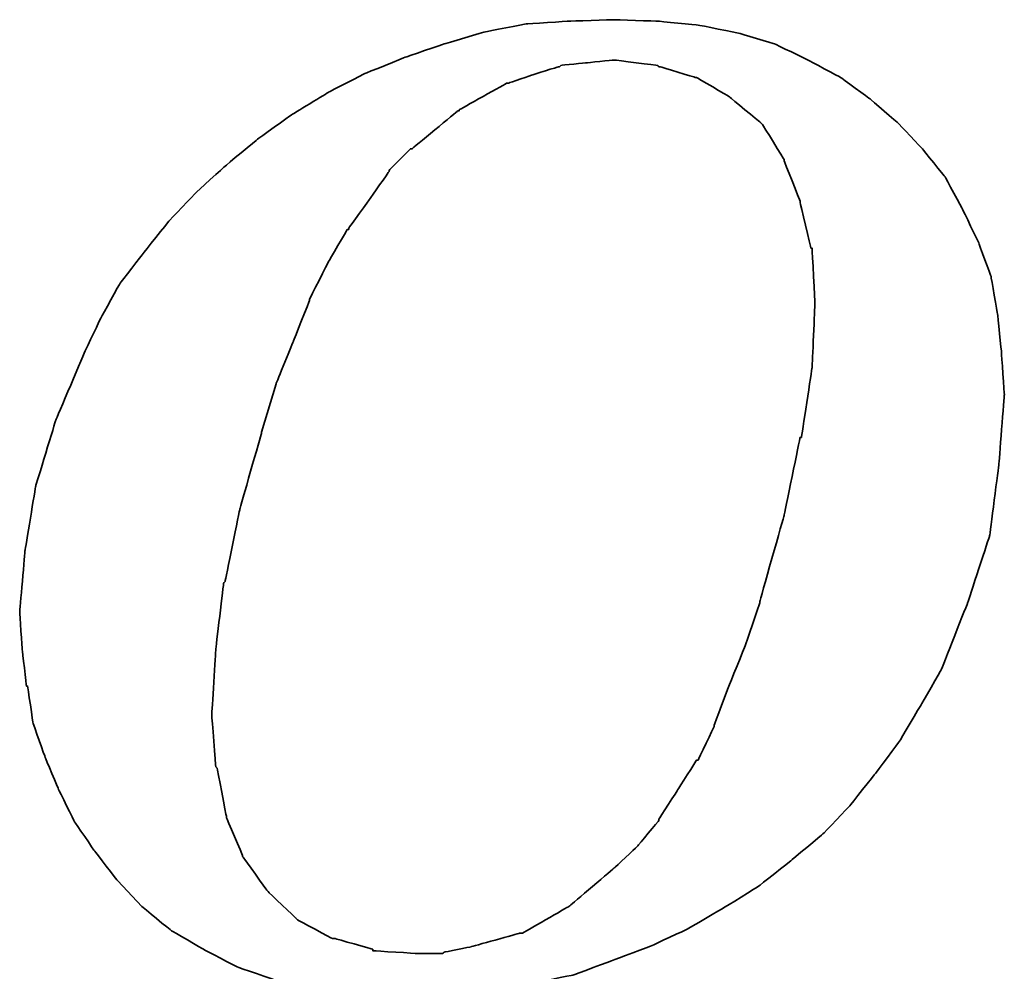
# Model space of a CAD drawing. Header units: millimetres. Extents: x 703 to 847, y 283 to 362.
# Tile 43 of 55: x 826.2 to 827.24, y 323.72 to 324.72. Entities that reach past the tile are written whole.
import ezdxf

# ---------------------------------------------------------------- set-up
doc = ezdxf.new("R2010")
doc.units = ezdxf.units.MM
doc.header["$LTSCALE"] = 0.05
doc.layers.add('DIM', color=4, linetype='CONTINUOUS')
doc.layers.add('layer 1', color=7, linetype='CONTINUOUS')

# ---------------------------------------------------------------- blocks, each defined once
blk = doc.blocks.new('TBI MOTION logo(完整正式版)')
at = {"layer": 'layer 1', "color": 22, "lineweight": 35}
for points, knots in [([(-11.34375, -6.98375), (-11.34375, -6.98375), (-10.91375, -7.43875), (-10.91375, -7.43875), (-10.91375, -7.43875), (-10.91375, -7.43875), (-10.38625, -7.87125), (-10.38625, -7.87125), (-10.38625, -7.87125), (-10.38625, -7.87125), (-9.81125, -8.20375), (-9.81125, -8.20375), (-9.81125, -8.20375), (-9.81125, -8.20375), (-9.21125, -8.51875), (-9.21125, -8.51875), (-9.21125, -8.51875), (-9.21125, -8.51875), (-8.51625, -8.75875), (-8.51625, -8.75875), (-8.51625, -8.75875), (-8.51625, -8.75875), (-7.77125, -8.90375), (-7.77125, -8.90375), (-7.77125, -8.90375), (-7.77125, -8.90375), (-6.97875, -8.99875), (-6.97875, -8.99875), (-6.97875, -8.99875), (-6.97875, -8.99875), (-6.14125, -9.02375), (-6.14125, -9.02375), (-6.14125, -9.02375), (-6.14125, -9.02375), (-5.37125, -8.99875), (-5.37125, -8.99875), (-5.37125, -8.99875), (-5.37125, -8.99875), (-4.65375, -8.94875), (-4.65375, -8.94875), (-4.65375, -8.94875), (-4.65375, -8.94875), (-3.93375, -8.80625), (-3.93375, -8.80625), (-3.93375, -8.80625), (-3.93375, -8.80625), (-3.21375, -8.66375), (-3.21375, -8.66375), (-3.21375, -8.66375), (-3.21375, -8.66375), (-2.49375, -8.39875), (-2.49375, -8.39875), (-2.49375, -8.39875), (-2.49375, -8.39875), (-1.79875, -8.13375), (-1.79875, -8.13375), (-1.79875, -8.13375), (-1.79875, -8.13375), (-1.17375, -7.84375), (-1.17375, -7.84375), (-1.17375, -7.84375), (-1.17375, -7.84375), (-0.52375, -7.46375), (-0.52375, -7.46375), (-0.52375, -7.46375), (-0.52375, -7.46375), (0.10124, -7.07875), (0.10124, -7.07875), (0.10124, -7.07875), (0.10124, -7.07875), (0.67625, -6.62375), (0.67625, -6.62375), (0.67625, -6.62375), (0.67625, -6.62375), (1.24874, -6.14375), (1.24874, -6.14375), (1.24874, -6.14375), (1.24874, -6.14375), (1.72874, -5.64125), (1.72874, -5.64125), (1.72874, -5.64125), (1.72874, -5.64125), (2.18624, -5.06375), (2.18624, -5.06375), (2.18624, -5.06375), (2.18624, -5.06375), (2.61625, -4.48874), (2.61625, -4.48874), (2.61625, -4.48874), (2.61625, -4.48874), (3.00125, -3.83874), (3.00125, -3.83874), (3.00125, -3.83874), (3.00125, -3.83874), (3.36124, -3.21374), (3.36124, -3.21374), (3.36124, -3.21374), (3.36124, -3.21374), (3.84374, -1.99125), (3.84374, -1.99125), (3.84374, -1.99125), (3.84374, -1.99125), (4.22625, -0.81875), (4.22625, -0.81875), (4.22625, -0.81875), (4.22625, -0.81875), (4.39125, 0.45624), (4.39125, 0.45624), (4.39125, 0.45624), (4.39125, 0.45624), (4.48874, 1.70124), (4.48874, 1.70124), (4.48874, 1.70124), (4.48874, 1.70124), (4.43874, 2.44625), (4.43874, 2.44625), (4.43874, 2.44625), (4.43874, 2.44625), (4.36874, 3.14125), (4.36874, 3.14125), (4.36874, 3.14125), (4.36874, 3.14125), (4.25125, 3.81125), (4.25125, 3.81125), (4.25125, 3.81125), (4.25125, 3.81125), (4.03124, 4.41125), (4.03124, 4.41125), (4.03124, 4.41125), (4.03124, 4.41125), (3.74374, 5.01125), (3.74374, 5.01125), (3.74374, 5.01125), (3.74374, 5.01125), (3.43124, 5.58875), (3.43124, 5.58875), (3.43124, 5.58875), (3.43124, 5.58875), (3.02625, 6.09125), (3.02625, 6.09125), (3.02625, 6.09125), (3.02625, 6.09125), (2.59374, 6.54875), (2.59374, 6.54875), (2.59374, 6.54875), (2.59374, 6.54875), (2.09124, 6.98125), (2.09124, 6.98125), (2.09124, 6.98125), (2.09124, 6.98125), (1.56124, 7.36625), (1.56124, 7.36625), (1.56124, 7.36625), (1.56124, 7.36625), (0.98624, 7.67625), (0.98624, 7.67625), (0.98624, 7.67625), (0.98624, 7.67625), (0.38624, 7.96375), (0.38624, 7.96375), (0.38624, 7.96375), (0.38624, 7.96375), (-0.25875, 8.15625), (-0.25875, 8.15625), (-0.25875, 8.15625), (-0.25875, 8.15625), (-0.98125, 8.30125), (-0.98125, 8.30125), (-0.98125, 8.30125), (-0.98125, 8.30125), (-1.70124, 8.37125), (-1.70124, 8.37125), (-1.70124, 8.37125), (-1.70124, 8.37125), (-2.49375, 8.39624), (-2.49375, 8.39624), (-2.49375, 8.39624), (-2.49375, 8.39624), (-3.28625, 8.37125), (-3.28625, 8.37125), (-3.28625, 8.37125), (-3.28625, 8.37125), (-4.05125, 8.32125), (-4.05125, 8.32125), (-4.05125, 8.32125), (-4.05125, 8.32125), (-4.77375, 8.18125), (-4.77375, 8.18125), (-4.77375, 8.18125), (-4.77375, 8.18125), (-5.51625, 7.96375), (-5.51625, 7.96375), (-5.51625, 7.96375), (-5.51625, 7.96375), (-6.21125, 7.72625), (-6.21125, 7.72625), (-6.21125, 7.72625), (-6.21125, 7.72625), (-6.92875, 7.43625), (-6.92875, 7.43625), (-6.92875, 7.43625), (-6.92875, 7.43625), (-7.57875, 7.10125), (-7.57875, 7.10125), (-7.57875, 7.10125), (-7.57875, 7.10125), (-8.24875, 6.69125), (-8.24875, 6.69125), (-8.24875, 6.69125), (-8.24875, 6.69125), (-8.84875, 6.26125), (-8.84875, 6.26125), (-8.84875, 6.26125), (-8.84875, 6.26125), (-9.42625, 5.78125), (-9.42625, 5.78125), (-9.42625, 5.78125), (-9.42625, 5.78125), (-9.95375, 5.30125), (-9.95375, 5.30125), (-9.95375, 5.30125), (-9.95375, 5.30125), (-10.43375, 4.79624), (-10.43375, 4.79624), (-10.43375, 4.79624), (-10.43375, 4.79624), (-10.88875, 4.22125), (-10.88875, 4.22125), (-10.88875, 4.22125), (-10.88875, 4.22125), (-11.29875, 3.69375), (-11.29875, 3.69375), (-11.29875, 3.69375), (-11.29875, 3.69375), (-11.63375, 3.09125), (-11.63375, 3.09125), (-11.63375, 3.09125), (-11.63375, 3.09125), (-11.91875, 2.49625), (-11.91875, 2.49625), (-11.91875, 2.49625), (-11.91875, 2.49625), (-12.44875, 1.24625), (-12.44875, 1.24625), (-12.44875, 1.24625), (-12.44875, 1.24625), (-12.80875, 0.06874), (-12.80875, 0.06874), (-12.80875, 0.06874), (-12.80875, 0.06874), (-12.99875, -1.07875), (-12.99875, -1.07875), (-12.99875, -1.07875), (-12.99875, -1.07875), (-13.09375, -2.18375), (-13.09375, -2.18375), (-13.09375, -2.18375), (-13.09375, -2.18375), (-13.04875, -2.85375), (-13.04875, -2.85375), (-13.04875, -2.85375), (-13.04875, -2.85375), (-12.97375, -3.50375), (-12.97375, -3.50375), (-12.97375, -3.50375), (-12.97375, -3.50375), (-12.95375, -3.50375), (-12.95375, -3.50375), (-12.95375, -3.50375), (-12.95375, -3.50375), (-12.85375, -4.17375), (-12.85375, -4.17375), (-12.85375, -4.17375), (-12.85375, -4.17375), (-12.63875, -4.77624), (-12.63875, -4.77624), (-12.63875, -4.77624), (-12.63875, -4.77624), (-12.39875, -5.35125), (-12.39875, -5.35125), (-12.39875, -5.35125), (-12.39875, -5.35125), (-12.11375, -5.92875), (-12.11375, -5.92875), (-12.11375, -5.92875), (-12.11375, -5.92875), (-11.75375, -6.45375), (-11.75375, -6.45375), (-11.75375, -6.45375), (-11.75375, -6.45375), (-11.34375, -6.98375), (-11.34375, -6.98375)], [0, 0, 0, 0, 0.01369863, 0.01369863, 0.01369863, 0.01369864, 0.02739726, 0.02739726, 0.02739726, 0.02739727, 0.04109589, 0.04109589, 0.04109589, 0.0410959, 0.05479452, 0.05479452, 0.05479452, 0.05479453, 0.06849315, 0.06849315, 0.06849315, 0.06849316, 0.08219178, 0.08219178, 0.08219178, 0.08219179, 0.09589041, 0.09589041, 0.09589041, 0.09589042, 0.10958904, 0.10958904, 0.10958904, 0.10958905, 0.12328767, 0.12328767, 0.12328767, 0.12328768, 0.1369863, 0.1369863, 0.1369863, 0.13698631, 0.15068493, 0.15068493, 0.15068493, 0.15068494, 0.16438356, 0.16438356, 0.16438356, 0.16438357, 0.17808219, 0.17808219, 0.17808219, 0.1780822, 0.19178082, 0.19178082, 0.19178082, 0.19178083, 0.20547945, 0.20547945, 0.20547945, 0.20547946, 0.21917808, 0.21917808, 0.21917808, 0.21917809, 0.23287671, 0.23287671, 0.23287671, 0.23287672, 0.24657534, 0.24657534, 0.24657534, 0.24657535, 0.26027397, 0.26027397, 0.26027397, 0.26027398, 0.2739726, 0.2739726, 0.2739726, 0.27397261, 0.28767123, 0.28767123, 0.28767123, 0.28767124, 0.30136986, 0.30136986, 0.30136986, 0.30136987, 0.31506849, 0.31506849, 0.31506849, 0.3150685, 0.32876712, 0.32876712, 0.32876712, 0.32876713, 0.34246575, 0.34246575, 0.34246575, 0.34246576, 0.35616438, 0.35616438, 0.35616438, 0.35616439, 0.36986301, 0.36986301, 0.36986301, 0.36986302, 0.38356164, 0.38356164, 0.38356164, 0.38356165, 0.39726027, 0.39726027, 0.39726027, 0.39726028, 0.4109589, 0.4109589, 0.4109589, 0.41095891, 0.42465753, 0.42465753, 0.42465753, 0.42465754, 0.43835616, 0.43835616, 0.43835616, 0.43835617, 0.45205479, 0.45205479, 0.45205479, 0.4520548, 0.46575342, 0.46575342, 0.46575342, 0.46575343, 0.47945205, 0.47945205, 0.47945205, 0.47945206, 0.49315068, 0.49315068, 0.49315068, 0.49315069, 0.50684932, 0.50684932, 0.50684932, 0.50684933, 0.52054795, 0.52054795, 0.52054795, 0.52054796, 0.53424658, 0.53424658, 0.53424658, 0.53424659, 0.54794521, 0.54794521, 0.54794521, 0.54794522, 0.56164384, 0.56164384, 0.56164384, 0.56164385, 0.57534247, 0.57534247, 0.57534247, 0.57534248, 0.5890411, 0.5890411, 0.5890411, 0.58904111, 0.60273973, 0.60273973, 0.60273973, 0.60273974, 0.61643836, 0.61643836, 0.61643836, 0.61643837, 0.63013699, 0.63013699, 0.63013699, 0.630137, 0.64383562, 0.64383562, 0.64383562, 0.64383563, 0.65753425, 0.65753425, 0.65753425, 0.65753426, 0.67123288, 0.67123288, 0.67123288, 0.67123289, 0.68493151, 0.68493151, 0.68493151, 0.68493152, 0.69863014, 0.69863014, 0.69863014, 0.69863015, 0.71232877, 0.71232877, 0.71232877, 0.71232878, 0.7260274, 0.7260274, 0.7260274, 0.72602741, 0.73972603, 0.73972603, 0.73972603, 0.73972604, 0.75342466, 0.75342466, 0.75342466, 0.75342467, 0.76712329, 0.76712329, 0.76712329, 0.7671233, 0.78082192, 0.78082192, 0.78082192, 0.78082193, 0.79452055, 0.79452055, 0.79452055, 0.79452056, 0.80821918, 0.80821918, 0.80821918, 0.80821919, 0.82191781, 0.82191781, 0.82191781, 0.82191782, 0.83561644, 0.83561644, 0.83561644, 0.83561645, 0.84931507, 0.84931507, 0.84931507, 0.84931508, 0.8630137, 0.8630137, 0.8630137, 0.86301371, 0.87671233, 0.87671233, 0.87671233, 0.87671234, 0.89041096, 0.89041096, 0.89041096, 0.89041097, 0.90410959, 0.90410959, 0.90410959, 0.9041096, 0.91780822, 0.91780822, 0.91780822, 0.91780823, 0.93150685, 0.93150685, 0.93150685, 0.93150686, 0.94520548, 0.94520548, 0.94520548, 0.94520549, 0.95890411, 0.95890411, 0.95890411, 0.95890412, 0.97260274, 0.97260274, 0.97260274, 0.97260275, 0.98630137, 0.98630137, 0.98630137, 0.98630138, 1, 1, 1, 1]), ([(-8.77875, 1.03124), (-8.77875, 1.03124), (-8.51625, 1.89625), (-8.51625, 1.89625), (-8.51625, 1.89625), (-8.51625, 1.89625), (-8.20375, 2.66375), (-8.20375, 2.66375), (-8.20375, 2.66375), (-8.20375, 2.66375), (-7.91625, 3.38125), (-7.91625, 3.38125), (-7.91625, 3.38125), (-7.91625, 3.38125), (-7.91625, 3.40624), (-7.91625, 3.40624), (-7.91625, 3.40624), (-7.91625, 3.40624), (-7.57875, 4.07624), (-7.57875, 4.07624), (-7.57875, 4.07624), (-7.57875, 4.07624), (-7.24375, 4.65125), (-7.24375, 4.65125), (-7.24375, 4.65125), (-7.24375, 4.65125), (-7.21875, 4.65125), (-7.21875, 4.65125), (-7.21875, 4.65125), (-7.21875, 4.65125), (-7.21875, 4.67624), (-7.21875, 4.67624), (-7.21875, 4.67624), (-7.21875, 4.67624), (-6.83625, 5.20375), (-6.83625, 5.20375), (-6.83625, 5.20375), (-6.83625, 5.20375), (-6.49875, 5.68625), (-6.49875, 5.68625), (-6.49875, 5.68625), (-6.49875, 5.68625), (-6.49875, 5.70625), (-6.49875, 5.70625), (-6.49875, 5.70625), (-6.49875, 5.70625), (-6.11625, 6.09125), (-6.11625, 6.09125), (-6.11625, 6.09125), (-6.11625, 6.09125), (-6.09125, 6.09125), (-6.09125, 6.09125), (-6.09125, 6.09125), (-6.09125, 6.09125), (-5.27375, 6.76625), (-5.27375, 6.76625), (-5.27375, 6.76625), (-5.27375, 6.76625), (-5.24875, 6.76625), (-5.24875, 6.76625), (-5.24875, 6.76625), (-5.24875, 6.76625), (-5.24875, 6.78625), (-5.24875, 6.78625), (-5.24875, 6.78625), (-5.24875, 6.78625), (-4.38875, 7.26624), (-4.38875, 7.26624), (-4.38875, 7.26624), (-4.38875, 7.26624), (-4.36125, 7.26624), (-4.36125, 7.26624), (-4.36125, 7.26624), (-4.36125, 7.26624), (-3.93375, 7.41125), (-3.93375, 7.41125), (-3.93375, 7.41125), (-3.93375, 7.41125), (-3.47375, 7.55625), (-3.47375, 7.55625), (-3.47375, 7.55625), (-3.47375, 7.55625), (-3.45375, 7.55625), (-3.45375, 7.55625), (-3.45375, 7.55625), (-3.45375, 7.55625), (-3.42875, 7.58124), (-3.42875, 7.58124), (-3.42875, 7.58124), (-3.42875, 7.58124), (-2.97375, 7.62625), (-2.97375, 7.62625), (-2.97375, 7.62625), (-2.97375, 7.62625), (-2.49375, 7.67625), (-2.49375, 7.67625), (-2.49375, 7.67625), (-2.49375, 7.67625), (-2.46875, 7.67625), (-2.46875, 7.67625), (-2.46875, 7.67625), (-2.46875, 7.67625), (-1.70124, 7.58124), (-1.70124, 7.58124), (-1.70124, 7.58124), (-1.70124, 7.58124), (-1.67875, 7.55625), (-1.67875, 7.55625), (-1.67875, 7.55625), (-1.67875, 7.55625), (-1.65375, 7.55625), (-1.65375, 7.55625), (-1.65375, 7.55625), (-1.65375, 7.55625), (-1.03125, 7.36625), (-1.03125, 7.36625), (-1.03125, 7.36625), (-1.03125, 7.36625), (-1.00625, 7.36625), (-1.00625, 7.36625), (-1.00625, 7.36625), (-1.00625, 7.36625), (-0.43124, 7.02624), (-0.43124, 7.02624), (-0.43124, 7.02624), (-0.43124, 7.02624), (-0.40625, 7.00624), (-0.40625, 7.00624), (-0.40625, 7.00624), (-0.40625, 7.00624), (0.12124, 6.57124), (0.12124, 6.57124), (0.12124, 6.57124), (0.12124, 6.57124), (0.14624, 6.54875), (0.14624, 6.54875), (0.14624, 6.54875), (0.14624, 6.54875), (0.17124, 6.52375), (0.17124, 6.52375), (0.17124, 6.52375), (0.17124, 6.52375), (0.55625, 5.89875), (0.55625, 5.89875), (0.55625, 5.89875), (0.55625, 5.89875), (0.55625, 5.87625), (0.55625, 5.87625), (0.55625, 5.87625), (0.55625, 5.87625), (0.84124, 5.15625), (0.84124, 5.15625), (0.84124, 5.15625), (0.84124, 5.15625), (0.84124, 5.13125), (0.84124, 5.13125), (0.84124, 5.13125), (0.84124, 5.13125), (1.03624, 4.31875), (1.03624, 4.31875), (1.03624, 4.31875), (1.03624, 4.31875), (1.05624, 4.31875), (1.05624, 4.31875), (1.05624, 4.31875), (1.05624, 4.31875), (1.05624, 4.29125), (1.05624, 4.29125), (1.05624, 4.29125), (1.05624, 4.29125), (1.10625, 3.33125), (1.10625, 3.33125), (1.10625, 3.33125), (1.10625, 3.33125), (1.10625, 3.30875), (1.10625, 3.30875), (1.10625, 3.30875), (1.10625, 3.30875), (1.05624, 2.20624), (1.05624, 2.20624), (1.05624, 2.20624), (1.05624, 2.20624), (1.05624, 2.18124), (1.05624, 2.18124), (1.05624, 2.18124), (1.05624, 2.18124), (0.86624, 0.93624), (0.86624, 0.93624), (0.86624, 0.93624), (0.86624, 0.93624), (0.84124, 0.93624), (0.84124, 0.93624), (0.84124, 0.93624), (0.84124, 0.93624), (0.55625, -0.45874), (0.55625, -0.45874), (0.55625, -0.45874), (0.55625, -0.45874), (0.12124, -1.99125), (0.12124, -1.99125), (0.12124, -1.99125), (0.12124, -1.99125), (0.12124, -2.01874), (0.12124, -2.01874), (0.12124, -2.01874), (0.12124, -2.01874), (-0.13874, -2.78375), (-0.13874, -2.78375), (-0.13874, -2.78375), (-0.13874, -2.78375), (-0.43124, -3.50375), (-0.43124, -3.50375), (-0.43124, -3.50375), (-0.43124, -3.50375), (-0.69375, -4.19875), (-0.69375, -4.19875), (-0.69375, -4.19875), (-0.69375, -4.19875), (-0.69375, -4.22375), (-0.69375, -4.22375), (-0.69375, -4.22375), (-0.69375, -4.22375), (-0.98125, -4.82374), (-0.98125, -4.82374), (-0.98125, -4.82374), (-0.98125, -4.82374), (-1.00625, -4.82374), (-1.00625, -4.82374), (-1.00625, -4.82374), (-1.00625, -4.82374), (-1.33875, -5.35125), (-1.33875, -5.35125), (-1.33875, -5.35125), (-1.33875, -5.35125), (-1.67875, -5.87875), (-1.67875, -5.87875), (-1.67875, -5.87875), (-1.67875, -5.87875), (-1.67875, -5.90375), (-1.67875, -5.90375), (-1.67875, -5.90375), (-1.67875, -5.90375), (-2.05875, -6.35875), (-2.05875, -6.35875), (-2.05875, -6.35875), (-2.05875, -6.35875), (-2.08375, -6.38375), (-2.08375, -6.38375), (-2.08375, -6.38375), (-2.08375, -6.38375), (-2.46875, -6.74375), (-2.46875, -6.74375), (-2.46875, -6.74375), (-2.46875, -6.74375), (-3.25875, -7.41625), (-3.25875, -7.41625), (-3.25875, -7.41625), (-3.25875, -7.41625), (-3.28625, -7.43875), (-3.28625, -7.43875), (-3.28625, -7.43875), (-3.28625, -7.43875), (-4.12375, -7.91875), (-4.12375, -7.91875), (-4.12375, -7.91875), (-4.12375, -7.91875), (-4.14875, -7.91875), (-4.14875, -7.91875), (-4.14875, -7.91875), (-4.14875, -7.91875), (-4.17125, -7.91875), (-4.17125, -7.91875), (-4.17125, -7.91875), (-4.17125, -7.91875), (-5.03375, -8.15875), (-5.03375, -8.15875), (-5.03375, -8.15875), (-5.03375, -8.15875), (-5.51625, -8.25625), (-5.51625, -8.25625), (-5.51625, -8.25625), (-5.51625, -8.25625), (-5.54125, -8.27875), (-5.54125, -8.27875), (-5.54125, -8.27875), (-5.54125, -8.27875), (-5.56375, -8.27875), (-5.56375, -8.27875), (-5.56375, -8.27875), (-5.56375, -8.27875), (-5.99625, -8.27875), (-5.99625, -8.27875), (-5.99625, -8.27875), (-5.99625, -8.27875), (-6.76375, -8.23125), (-6.76375, -8.23125), (-6.76375, -8.23125), (-6.76375, -8.23125), (-6.78875, -8.23125), (-6.78875, -8.23125), (-6.78875, -8.23125), (-6.78875, -8.23125), (-6.78875, -8.20375), (-6.78875, -8.20375), (-6.78875, -8.20375), (-6.78875, -8.20375), (-7.45875, -8.01375), (-7.45875, -8.01375), (-7.45875, -8.01375), (-7.45875, -8.01375), (-7.48375, -8.01375), (-7.48375, -8.01375), (-7.48375, -8.01375), (-7.48375, -8.01375), (-7.50875, -8.01375), (-7.50875, -8.01375), (-7.50875, -8.01375), (-7.50875, -8.01375), (-8.13125, -7.67875), (-8.13125, -7.67875), (-8.13125, -7.67875), (-8.13125, -7.67875), (-8.15625, -7.65375), (-8.15625, -7.65375), (-8.15625, -7.65375), (-8.15625, -7.65375), (-8.65875, -7.17375), (-8.65875, -7.17375), (-8.65875, -7.17375), (-8.65875, -7.17375), (-8.68375, -7.14875), (-8.68375, -7.14875), (-8.68375, -7.14875), (-8.68375, -7.14875), (-9.08875, -6.57375), (-9.08875, -6.57375), (-9.08875, -6.57375), (-9.08875, -6.57375), (-9.11375, -6.54875), (-9.11375, -6.54875), (-9.11375, -6.54875), (-9.11375, -6.54875), (-9.11375, -6.52875), (-9.11375, -6.52875), (-9.11375, -6.52875), (-9.11375, -6.52875), (-9.40375, -5.85375), (-9.40375, -5.85375), (-9.40375, -5.85375), (-9.40375, -5.85375), (-9.40375, -5.82875), (-9.40375, -5.82875), (-9.40375, -5.82875), (-9.40375, -5.82875), (-9.56875, -4.96875), (-9.56875, -4.96875), (-9.56875, -4.96875), (-9.56875, -4.96875), (-9.59375, -4.94375), (-9.59375, -4.94375), (-9.59375, -4.94375), (-9.59375, -4.94375), (-9.66375, -4.03375), (-9.66375, -4.03375), (-9.66375, -4.03375), (-9.66375, -4.03375), (-9.66375, -4.00875), (-9.66375, -4.00875), (-9.66375, -4.00875), (-9.66375, -4.00875), (-9.59375, -2.85375), (-9.59375, -2.85375), (-9.59375, -2.85375), (-9.59375, -2.85375), (-9.45125, -1.65875), (-9.45125, -1.65875), (-9.45125, -1.65875), (-9.45125, -1.65875), (-9.42625, -1.63375), (-9.42625, -1.63375), (-9.42625, -1.63375), (-9.42625, -1.63375), (-9.16125, -0.33875), (-9.16125, -0.33875), (-9.16125, -0.33875), (-9.16125, -0.33875), (-8.77875, 1.00624), (-8.77875, 1.00624), (-8.77875, 1.00624), (-8.77875, 1.00624), (-8.77875, 1.03124), (-8.77875, 1.03124)], [0, 0, 0, 0, 0.01020408, 0.01020408, 0.01020408, 0.01020409, 0.02040816, 0.02040816, 0.02040816, 0.02040817, 0.03061224, 0.03061224, 0.03061224, 0.03061225, 0.04081633, 0.04081633, 0.04081633, 0.04081634, 0.05102041, 0.05102041, 0.05102041, 0.05102042, 0.06122449, 0.06122449, 0.06122449, 0.0612245, 0.07142857, 0.07142857, 0.07142857, 0.07142858, 0.08163265, 0.08163265, 0.08163265, 0.08163266, 0.09183673, 0.09183673, 0.09183673, 0.09183674, 0.10204082, 0.10204082, 0.10204082, 0.10204083, 0.1122449, 0.1122449, 0.1122449, 0.11224491, 0.12244898, 0.12244898, 0.12244898, 0.12244899, 0.13265306, 0.13265306, 0.13265306, 0.13265307, 0.14285714, 0.14285714, 0.14285714, 0.14285715, 0.15306122, 0.15306122, 0.15306122, 0.15306123, 0.16326531, 0.16326531, 0.16326531, 0.16326532, 0.17346939, 0.17346939, 0.17346939, 0.1734694, 0.18367347, 0.18367347, 0.18367347, 0.18367348, 0.19387755, 0.19387755, 0.19387755, 0.19387756, 0.20408163, 0.20408163, 0.20408163, 0.20408164, 0.21428571, 0.21428571, 0.21428571, 0.21428572, 0.2244898, 0.2244898, 0.2244898, 0.22448981, 0.23469388, 0.23469388, 0.23469388, 0.23469389, 0.24489796, 0.24489796, 0.24489796, 0.24489797, 0.25510204, 0.25510204, 0.25510204, 0.25510205, 0.26530612, 0.26530612, 0.26530612, 0.26530613, 0.2755102, 0.2755102, 0.2755102, 0.27551021, 0.28571429, 0.28571429, 0.28571429, 0.2857143, 0.29591837, 0.29591837, 0.29591837, 0.29591838, 0.30612245, 0.30612245, 0.30612245, 0.30612246, 0.31632653, 0.31632653, 0.31632653, 0.31632654, 0.32653061, 0.32653061, 0.32653061, 0.32653062, 0.33673469, 0.33673469, 0.33673469, 0.3367347, 0.34693878, 0.34693878, 0.34693878, 0.34693879, 0.35714286, 0.35714286, 0.35714286, 0.35714287, 0.36734694, 0.36734694, 0.36734694, 0.36734695, 0.37755102, 0.37755102, 0.37755102, 0.37755103, 0.3877551, 0.3877551, 0.3877551, 0.38775511, 0.39795918, 0.39795918, 0.39795918, 0.39795919, 0.40816327, 0.40816327, 0.40816327, 0.40816328, 0.41836735, 0.41836735, 0.41836735, 0.41836736, 0.42857143, 0.42857143, 0.42857143, 0.42857144, 0.43877551, 0.43877551, 0.43877551, 0.43877552, 0.44897959, 0.44897959, 0.44897959, 0.4489796, 0.45918367, 0.45918367, 0.45918367, 0.45918368, 0.46938776, 0.46938776, 0.46938776, 0.46938777, 0.47959184, 0.47959184, 0.47959184, 0.47959185, 0.48979592, 0.48979592, 0.48979592, 0.48979593, 0.5, 0.5, 0.5, 0.50000001, 0.51020408, 0.51020408, 0.51020408, 0.51020409, 0.52040816, 0.52040816, 0.52040816, 0.52040817, 0.53061224, 0.53061224, 0.53061224, 0.53061225, 0.54081633, 0.54081633, 0.54081633, 0.54081634, 0.55102041, 0.55102041, 0.55102041, 0.55102042, 0.56122449, 0.56122449, 0.56122449, 0.5612245, 0.57142857, 0.57142857, 0.57142857, 0.57142858, 0.58163265, 0.58163265, 0.58163265, 0.58163266, 0.59183673, 0.59183673, 0.59183673, 0.59183674, 0.60204082, 0.60204082, 0.60204082, 0.60204083, 0.6122449, 0.6122449, 0.6122449, 0.61224491, 0.62244898, 0.62244898, 0.62244898, 0.62244899, 0.63265306, 0.63265306, 0.63265306, 0.63265307, 0.64285714, 0.64285714, 0.64285714, 0.64285715, 0.65306122, 0.65306122, 0.65306122, 0.65306123, 0.66326531, 0.66326531, 0.66326531, 0.66326532, 0.67346939, 0.67346939, 0.67346939, 0.6734694, 0.68367347, 0.68367347, 0.68367347, 0.68367348, 0.69387755, 0.69387755, 0.69387755, 0.69387756, 0.70408163, 0.70408163, 0.70408163, 0.70408164, 0.71428571, 0.71428571, 0.71428571, 0.71428572, 0.7244898, 0.7244898, 0.7244898, 0.72448981, 0.73469388, 0.73469388, 0.73469388, 0.73469389, 0.74489796, 0.74489796, 0.74489796, 0.74489797, 0.75510204, 0.75510204, 0.75510204, 0.75510205, 0.76530612, 0.76530612, 0.76530612, 0.76530613, 0.7755102, 0.7755102, 0.7755102, 0.77551021, 0.78571429, 0.78571429, 0.78571429, 0.7857143, 0.79591837, 0.79591837, 0.79591837, 0.79591838, 0.80612245, 0.80612245, 0.80612245, 0.80612246, 0.81632653, 0.81632653, 0.81632653, 0.81632654, 0.82653061, 0.82653061, 0.82653061, 0.82653062, 0.83673469, 0.83673469, 0.83673469, 0.8367347, 0.84693878, 0.84693878, 0.84693878, 0.84693879, 0.85714286, 0.85714286, 0.85714286, 0.85714287, 0.86734694, 0.86734694, 0.86734694, 0.86734695, 0.87755102, 0.87755102, 0.87755102, 0.87755103, 0.8877551, 0.8877551, 0.8877551, 0.88775511, 0.89795918, 0.89795918, 0.89795918, 0.89795919, 0.90816327, 0.90816327, 0.90816327, 0.90816328, 0.91836735, 0.91836735, 0.91836735, 0.91836736, 0.92857143, 0.92857143, 0.92857143, 0.92857144, 0.93877551, 0.93877551, 0.93877551, 0.93877552, 0.94897959, 0.94897959, 0.94897959, 0.9489796, 0.95918367, 0.95918367, 0.95918367, 0.95918368, 0.96938776, 0.96938776, 0.96938776, 0.96938777, 0.97959184, 0.97959184, 0.97959184, 0.97959185, 0.98979592, 0.98979592, 0.98979592, 0.98979593, 1, 1, 1, 1])]:
    blk.add_open_spline(points, degree=3, knots=knots, dxfattribs=at)

msp = doc.modelspace()

# ---------------------------------------------------------------- block references
at = {"layer": 'DIM', "color": 7, "xscale": 0.0588462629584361, "yscale": 0.0588462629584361, "zscale": 0.0588462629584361}
msp.add_blockref('TBI MOTION logo(完整正式版)', (826.9748, 324.2214), dxfattribs=at)

doc.saveas('drawing.dxf')
